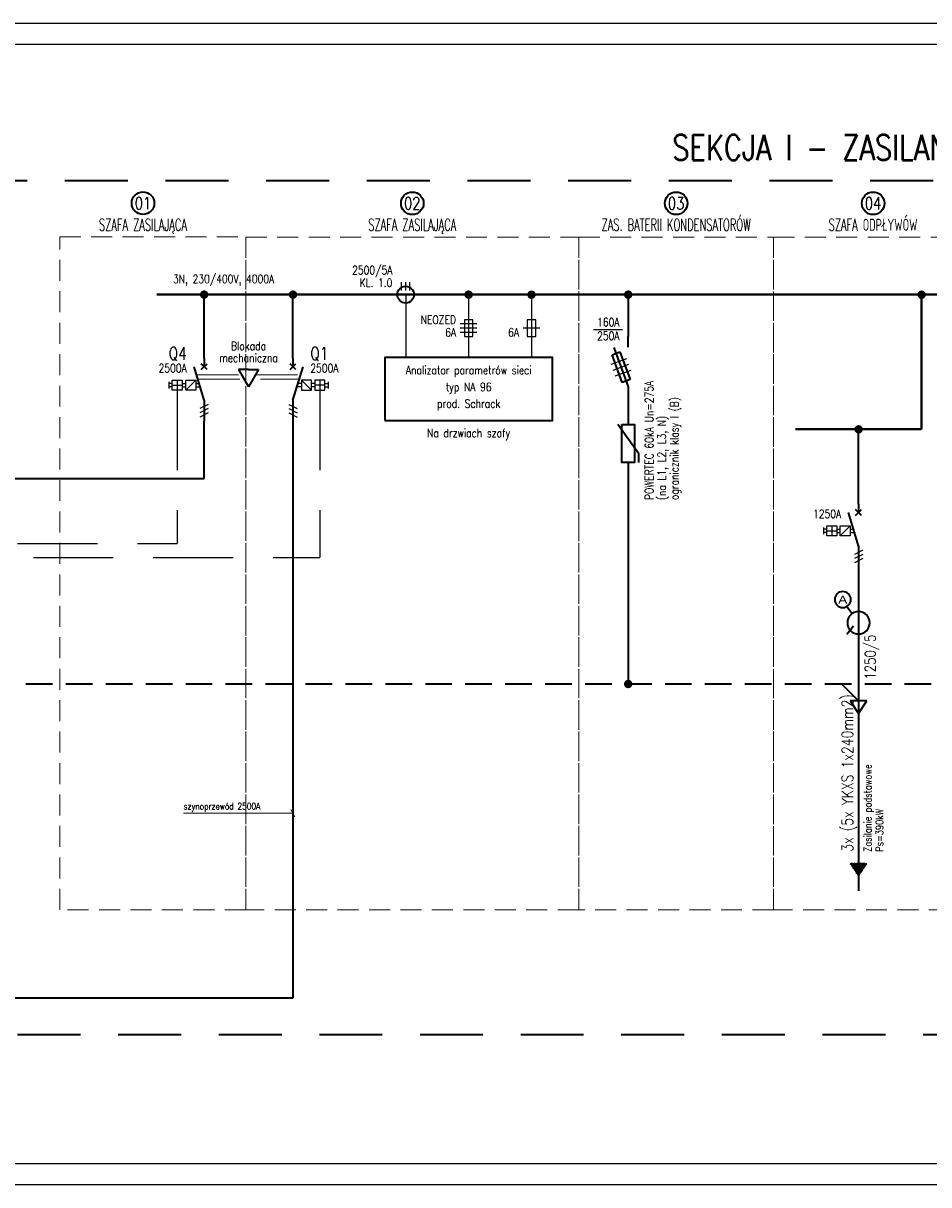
# Model space of a CAD drawing. Header units: millimetres. Extents: x -3526 to -1991, y 3916 to 4843.
# Tile 7 of 10: x -2618 to -2402, y 4245 to 4522. Entities that reach past the tile are written whole.
import ezdxf
from ezdxf.enums import TextEntityAlignment as Align

# ---------------------------------------------------------------- set-up
doc = ezdxf.new("R2010")
doc.units = ezdxf.units.MM
for name, pattern in [('DASHED', [0.75, 0.5, -0.25]), ('DASHED2', [9.525, 6.35, -3.175]), ('DASHEDX2', [1.5, 1, -0.5]), ('New Line201', [0.8, 0.5, -0.3])]:
    doc.linetypes.add(name, pattern=pattern)
for name, color, linetype, lineweight in [('_E_x_tabelka', 7, 'Continuous', 25), ('_ELTECH_ELE1', 1, 'Continuous', 35), ('_ELTECH_ELE2', 6, 'Continuous', 25), ('_ELTECH_ELE3', 40, 'Continuous', 40), ('_ELTECH_ELE4', 4, 'Continuous', 20)]:
    doc.layers.add(name, color=color, linetype=linetype, lineweight=lineweight)
doc.layers.add('ELE2', color=6, linetype='Continuous')
doc.styles.add('Arial', font='Arial', dxfattribs={"height": 1})
doc.styles.add('Romans', font='Romans.shx')
doc.styles.add('SIMPLEX', font='simplex.shx', dxfattribs={"width": 0.8, "height": 2})

# ---------------------------------------------------------------- blocks, each defined once
blk = doc.blocks.new('OGRANICZNIK')
at = {"layer": '_ELTECH_ELE1'}
for p, q in [((2.5, 2), (-2.5, 9)), ((2.5, 0), (2.5, 2))]:
    blk.add_line(p, q, dxfattribs=at)
blk.add_lwpolyline([(-1.5, 9), (1.5, 9), (1.5, 0), (-1.5, 0)], close=True, dxfattribs=at)
blk = doc.blocks.new('EL-ROZB')
at = {"layer": '_ELTECH_ELE1'}
for p, q in [((0, -2.5), (0, 0)), ((-3.42, -2.6), (0, -12)), ((-3.85, -4.35), (-1.97, -3.67)), ((-1.45, -10.93), (-3.85, -4.35)), ((-1.97, -3.67), (0.43, -10.25)), ((0.43, -10.25), (-1.45, -10.93)), ((0, -12), (0, -15))]:
    blk.add_line(p, q, dxfattribs=at)
at = {"layer": 'ELE2'}
for p, q in [((-4.1, -6.58), (-0.34, -5.21)), ((-3.59, -7.99), (0.17, -6.62)), ((-3.08, -9.4), (0.68, -8.03))]:
    blk.add_line(p, q, dxfattribs=at)
blk = doc.blocks.new('EL-WYLSE')
at = {"layer": '_ELTECH_ELE1', "color": 1}
for p, q in [((0, 0), (0, -2)), ((0, -10), (-2.4, -2)), ((-0.7, -2.7), (0.7, -1.3)), ((0.7, -2.7), (-0.7, -1.3)), ((0, -10), (0, -12)), ((0, -12), (0, -15))]:
    blk.add_line(p, q, dxfattribs=at)
at = {"layer": '_ELTECH_ELE2'}
for p, q in [((-7.6, -7.6), (-7.6, -5.2)), ((-7.6, -5.2), (-5.2, -5.2)), ((-6.4, -5.2), (-6.4, -7.6)), ((-5.2, -5.2), (-5.2, -7.6)), ((-4.4, -7.6), (-4.4, -5.2)), ((-2, -5.2), (-4.4, -7.6)), ((-4.4, -5.2), (-2, -5.2)), ((-2, -5.2), (-2, -7.6)), ((-8.4, -5.6), (-8.4, -7.2)), ((-7.6, -6), (-8.4, -6)), ((-7.6, -6.8), (-8.4, -6.8)), ((-7.6, -6.4), (-5.2, -6.4)), ((-5.2, -7.6), (-7.6, -7.6)), ((-5.2, -6), (-4.4, -6)), ((-5.2, -6.8), (-4.4, -6.8)), ((-2, -7.6), (-4.4, -7.6)), ((-2, -6), (-1.23, -5.99)), ((-2, -6.8), (-0.97, -6.81)), ((1, -11), (-1, -12)), ((1, -12), (-1, -13)), ((1, -13), (-1, -14))]:
    blk.add_line(p, q, dxfattribs=at)
at = {"layer": 'ELE2'}
blk.add_line((1, -11), (1, -11), dxfattribs=at)
blk = doc.blocks.new('PPP')
at = {"layer": '_ELTECH_ELE1'}
for p, q in [((1065.74, 1954.47), (1062.34, 1954.47)), ((1062.34, 1954.47), (1065.74, 1948.56)), ((1065.74, 1954.47), (1069.15, 1954.47)), ((1069.15, 1954.47), (1065.74, 1948.56))]:
    blk.add_line(p, q, dxfattribs=at)

msp = doc.modelspace()

# ---------------------------------------------------------------- hatches: boundary and pattern name
at = {"layer": '_ELTECH_ELE1'}
h = msp.add_hatch(dxfattribs=at)
h.set_pattern_fill('ANSI38', color=256, angle=360, style=0)
h.set_pattern_definition([(45, (-2489.34666, 4099.50753), (-0.08838835, 0.08838835), []), (135, (-2489.34666, 4099.50753), (-0.26516504, 0.08838835), [0.3125, -0.1875])])
h.paths.add_polyline_path([(-2416.35, 4322.03), (-2420.35, 4322.03), (-2418.35, 4319.03)])

# ---------------------------------------------------------------- linework, layer by layer
at = {"layer": '_E_x_tabelka'}
for points in [[(-3525.84, 4522.38), (-1990.91, 4522.38), (-1990.91, 4245.38), (-3525.84, 4245.38)], [(-3510.84, 4517.38), (-1995.91, 4517.38), (-1995.91, 4250.38), (-3510.84, 4250.38)]]:
    msp.add_lwpolyline(points, close=True, dxfattribs=at)
at = {"layer": '_ELTECH_ELE1'}
for p, q in [((-2574.42, 4442.47), (-2574.42, 4457.66)), ((-2553.24, 4442.47), (-2553.24, 4457.66)), ((-2473.29, 4457.66), (-2473.29, 4447.66)), ((-2473.29, 4432.66), (-2473.29, 4426.66)), ((-2574.42, 4413.83), (-2574.42, 4427.47)), ((-2553.24, 4427.47), (-2553.24, 4289.87)), ((-2418.35, 4407.72), (-2418.35, 4425.54)), ((-2638.78, 4413.84), (-2574.42, 4413.83)), ((-2418.35, 4392.72), (-2418.35, 4315.49)), ((-2553.24, 4289.87), (-3183.69, 4289.87))]:
    msp.add_line(p, q, dxfattribs=at)
at = {"layer": '_ELTECH_ELE1', "linetype": 'DASHED2', "ltscale": 10}
for p, q in [((-2473.29, 4417.66), (-2473.29, 4364.8)), ((-2418.35, 4360.79), (-2422.35, 4364.79))]:
    msp.add_line(p, q, dxfattribs=at)
at = {"layer": '_ELTECH_ELE1', "linetype": 'DASHED2'}
msp.add_line((-2220.04, 4364.8), (-2669.82, 4364.8), dxfattribs=at)
at = {"layer": '_ELTECH_ELE1', "const_width": 1}
for points in [[(-2574.92, 4457.66, 1), (-2573.92, 4457.66, 1)], [(-2553.74, 4457.66, 1), (-2552.74, 4457.66, 1)], [(-2511.85, 4457.66, 1), (-2510.85, 4457.66, 1)], [(-2496.85, 4457.64, 1), (-2495.85, 4457.64, 1)], [(-2473.79, 4457.66, 1), (-2472.79, 4457.66, 1)], [(-2403.81, 4457.65, 1), (-2402.81, 4457.65, 1)], [(-2418.85, 4425.54, 1), (-2417.85, 4425.54, 1)], [(-2473.79, 4364.8, 1), (-2472.79, 4364.8, 1)]]:
    msp.add_lwpolyline(points, format="xyb", close=True, dxfattribs=at)
at = {"layer": '_ELTECH_ELE1'}
msp.add_lwpolyline([(-2531.33, 4427.66), (-2491.33, 4427.66), (-2491.33, 4442.66), (-2531.33, 4442.66)], close=True, dxfattribs=at)
at = {"layer": '_ELTECH_ELE1', "linetype": 'DASHED2', "ltscale": 10}
msp.add_lwpolyline([(-2418.35, 4357.79), (-2416.35, 4360.79), (-2420.35, 4360.79)], close=True, dxfattribs=at)
at = {"layer": '_ELTECH_ELE1'}
for centre, radius in [((-2589, 4479.45), 2.69), ((-2524.78, 4479.44), 2.69), ((-2461.87, 4479.44), 2.69), ((-2414.9, 4479.44), 2.69), ((-2526.35, 4457.66), 2)]:
    msp.add_circle(centre, radius, dxfattribs=at)
for centre, major_axis in [((-2422.12, 4384.94), (0, 1.92)), ((-2418.35, 4379.41), (0, 2.67))]:
    msp.add_ellipse(centre, major_axis=major_axis, ratio=1, start_param=0, end_param=6.28318, dxfattribs=at)
for points in [[(-2421.15, 4383.28), (-2421.15, 4383.28), (-2419.89, 4381.58), (-2419.89, 4381.58)], [(-2419.56, 4378.58), (-2419.56, 4378.58), (-2421.18, 4376.61), (-2421.18, 4376.61)]]:
    msp.add_open_spline(points, degree=3, dxfattribs=at)
at = {"layer": '_ELTECH_ELE2'}
for p, q in [((-2527.35, 4458.66), (-2527.35, 4460.66)), ((-2526.35, 4458.66), (-2526.35, 4460.66)), ((-2525.35, 4458.66), (-2525.35, 4460.66)), ((-2526.35, 4457.64), (-2526.35, 4442.64)), ((-2511.35, 4457.66), (-2511.35, 4442.66)), ((-2496.35, 4457.64), (-2496.35, 4442.66)), ((-2510.35, 4451.66), (-2512.35, 4451.66)), ((-2512.35, 4451.66), (-2512.35, 4447.66)), ((-2510.35, 4447.66), (-2510.35, 4451.66)), ((-2495.35, 4451.64), (-2497.35, 4451.64)), ((-2497.35, 4451.64), (-2497.35, 4447.64)), ((-2495.35, 4447.64), (-2495.35, 4451.64)), ((-2509.35, 4450.66), (-2513.35, 4450.66)), ((-2509.35, 4449.66), (-2513.35, 4449.66)), ((-2509.35, 4448.66), (-2513.35, 4448.66)), ((-2494.35, 4449.64), (-2498.35, 4449.64)), ((-2481.58, 4449.37), (-2474.69, 4449.37)), ((-2512.35, 4447.66), (-2510.35, 4447.66)), ((-2497.35, 4447.64), (-2495.35, 4447.64))]:
    msp.add_line(p, q, dxfattribs=at)
at = {"layer": '_ELTECH_ELE2', "linetype": 'DASHED2', "ltscale": 3}
for p, q in [((-2580.82, 4434.87), (-2580.82, 4398.34)), ((-2546.84, 4434.87), (-2546.84, 4394.94)), ((-2847.51, 4398.34), (-2580.82, 4398.34)), ((-2843.74, 4394.94), (-2546.84, 4394.94))]:
    msp.add_line(p, q, dxfattribs=at)
at = {"layer": '_ELTECH_ELE3'}
for p, q in [((-2585.7, 4457.66), (-2204, 4457.66)), ((-2403.31, 4457.65), (-2403.31, 4425.54)), ((-2433.38, 4425.55), (-2403.31, 4425.54))]:
    msp.add_line(p, q, dxfattribs=at)
at = {"layer": '_ELTECH_ELE3', "linetype": 'New Line201', "lineweight": 35, "ltscale": 30}
msp.add_lwpolyline([(-3495.6, 4484.89), (-2171.93, 4484.89), (-2171.93, 4281.17), (-3495.6, 4281.17)], close=True, dxfattribs=at)
at = {"layer": '_ELTECH_ELE4', "linetype": 'DASHEDX2', "ltscale": 10}
for p, q in [((-2576.24, 4438.54), (-2565.49, 4438.54)), ((-2575.94, 4437.54), (-2551.72, 4437.54)), ((-2562.17, 4438.54), (-2551.42, 4438.54))]:
    msp.add_line(p, q, dxfattribs=at)
at = {"layer": '_ELTECH_ELE4'}
for p, q in [((-2579.31, 4334.04), (-2559.36, 4334.04)), ((-2553.24, 4334.04), (-2559.36, 4334.04)), ((-2553.73, 4334.91), (-2552.76, 4333.16))]:
    msp.add_line(p, q, dxfattribs=at)
at = {"layer": '_ELTECH_ELE4', "linetype": 'DASHED', "ltscale": 10}
for points in [[(-2608.86, 4471.41), (-2564.47, 4471.41), (-2564.47, 4310.95), (-2608.86, 4310.95)], [(-2564.47, 4471.4), (-2485.09, 4471.4), (-2485.09, 4310.95), (-2564.47, 4310.95)], [(-2485.09, 4471.4), (-2438.66, 4471.4), (-2438.66, 4310.95), (-2485.09, 4310.95)], [(-2438.66, 4471.4), (-2389.08, 4471.4), (-2389.08, 4310.94), (-2438.66, 4310.94)]]:
    msp.add_lwpolyline(points, close=True, dxfattribs=at)

# ---------------------------------------------------------------- block references
at = {"layer": '_ELTECH_ELE1'}
for name, p in [('EL-ROZB', (-2473.29, 4447.66)), ('EL-WYLSE', (-2574.42, 4442.47)), ('OGRANICZNIK', (-2473.29, 4417.66)), ('EL-WYLSE', (-2418.35, 4407.72))]:
    msp.add_blockref(name, p, dxfattribs=at)
at = {"layer": '_ELTECH_ELE1', "xscale": -1}
msp.add_blockref('EL-WYLSE', (-2553.24, 4442.47), dxfattribs=at)
at = {"layer": '_ELTECH_ELE1', "xscale": 0.7000000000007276, "yscale": 0.7000000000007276, "zscale": 0.7000000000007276}
msp.add_blockref('PPP', (-3309.85, 3071.67), dxfattribs=at)

# ---------------------------------------------------------------- texts
at = {"layer": '_ELTECH_ELE1', "style": 'SIMPLEX'}
for s, height, width, p in [('SEKCJA I - ZASILANIE PODSTAWOWE', 6, 0.8, (-2404.16, 4492.74)), ('01', 2.875, 0.8, (-2589, 4479.45)), ('02', 2.875, 0.8, (-2524.78, 4479.44)), ('03', 2.875, 0.8, (-2461.87, 4479.44)), ('04', 2.875, 0.8, (-2414.9, 4479.44)), ('SZAFA ZASILAJĄCA', 2.8747, 0.6, (-2589, 4474.33)), ('SZAFA ZASILAJĄCA', 2.8747, 0.6, (-2524.78, 4474.32)), ('ZAS. BATERII KONDENSATORÓW', 2.8747, 0.6, (-2461.87, 4474.32)), ('SZAFA ODPŁYWÓW', 2.8747, 0.6, (-2414.9, 4474.32))]:
    msp.add_text(s, height=height, dxfattribs=dict(at, width=width)).set_placement(p, align=Align.MIDDLE_CENTER)
at = {"layer": '_ELTECH_ELE1', "style": 'SIMPLEX', "width": 0.8}
for s, height, p in [('3N, 230/400V, 4000A', 2, (-2557.7, 4460.41)), ('KL. 1.0', 2, (-2529.53, 4459.49)), ('Q4', 3, (-2578.56, 4442.13))]:
    msp.add_text(s, height=height, dxfattribs=at).set_placement(p, align=Align.RIGHT)
msp.add_text('Q1', height=3, dxfattribs=at).set_placement((-2549.1, 4442.13))
at = {"layer": '_ELTECH_ELE2', "style": 'SIMPLEX', "width": 0.8}
for s, p in [('2500/5A', (-2529.53, 4462.49)), ('NEOZED', (-2514.35, 4450.66)), ('6A', (-2514.33, 4447.66)), ('6A', (-2499.33, 4447.66)), ('2500A', (-2578.56, 4439.13)), ('1250A', (-2422.49, 4404.38))]:
    msp.add_text(s, height=2, dxfattribs=at).set_placement(p, align=Align.RIGHT)
at = {"layer": '_ELTECH_ELE2', "width": 0.8}
for s, style, p in [('160A', 'SIMPLEX', (-2478.03, 4450.1)), ('250A', 'SIMPLEX', (-2478.03, 4446.84)), ('Blokada', 'Romans', (-2563.83, 4444.41)), ('mechaniczna', 'Romans', (-2563.83, 4441.57)), ('Analizator parametrów sieci', 'SIMPLEX', (-2511.33, 4438.66)), ('typ NA 96', 'SIMPLEX', (-2511.33, 4434.66)), ('prod. Schrack', 'SIMPLEX', (-2511.33, 4430.66)), ('Na drzwiach szafy', 'SIMPLEX', (-2511.35, 4423.66))]:
    msp.add_text(s, height=2, dxfattribs=dict(at, style=style)).set_placement(p, align=Align.CENTER)
at = {"layer": '_ELTECH_ELE2', "style": 'SIMPLEX', "width": 0.8}
for s, height, p in [('2500A', 2, (-2549.1, 4439.13)), ('szynoprzewód 2500A', 1.62, (-2579.31, 4334.85))]:
    msp.add_text(s, height=height, dxfattribs=at).set_placement(p)
for s, height, p in [('POWERTEC 60kA Un=275A', 2, (-2467.29, 4408.66)), ('ogranicznik klasy I (B)', 2, (-2461.29, 4408.66)), ('(na L1, L2, L3, N)', 2, (-2464.29, 4408.66)), ('3x (5x YKXS 1x240mm2)', 2.7, (-2419.67, 4324.79)), ('Zasilanie podstawowe', 1.8, (-2415.3, 4324.79)), ('Ps=390kW', 1.8, (-2412.47, 4324.79))]:
    msp.add_text(s, height=height, rotation=90, dxfattribs=at).set_placement(p)
at = {"layer": '_ELTECH_ELE2', "style": 'Arial', "oblique": 0, "width": 1.2}
msp.add_text('A', height=1.9, dxfattribs=at).set_placement((-2422.12, 4384.94), align=Align.MIDDLE_CENTER)
at = {"layer": '_ELTECH_ELE2', "style": 'SIMPLEX', "width": 0.8}
msp.add_text('1250/5', height=2.56, rotation=90, dxfattribs=at).set_placement((-2414.29, 4371.21), align=Align.CENTER)

doc.saveas('drawing.dxf')
